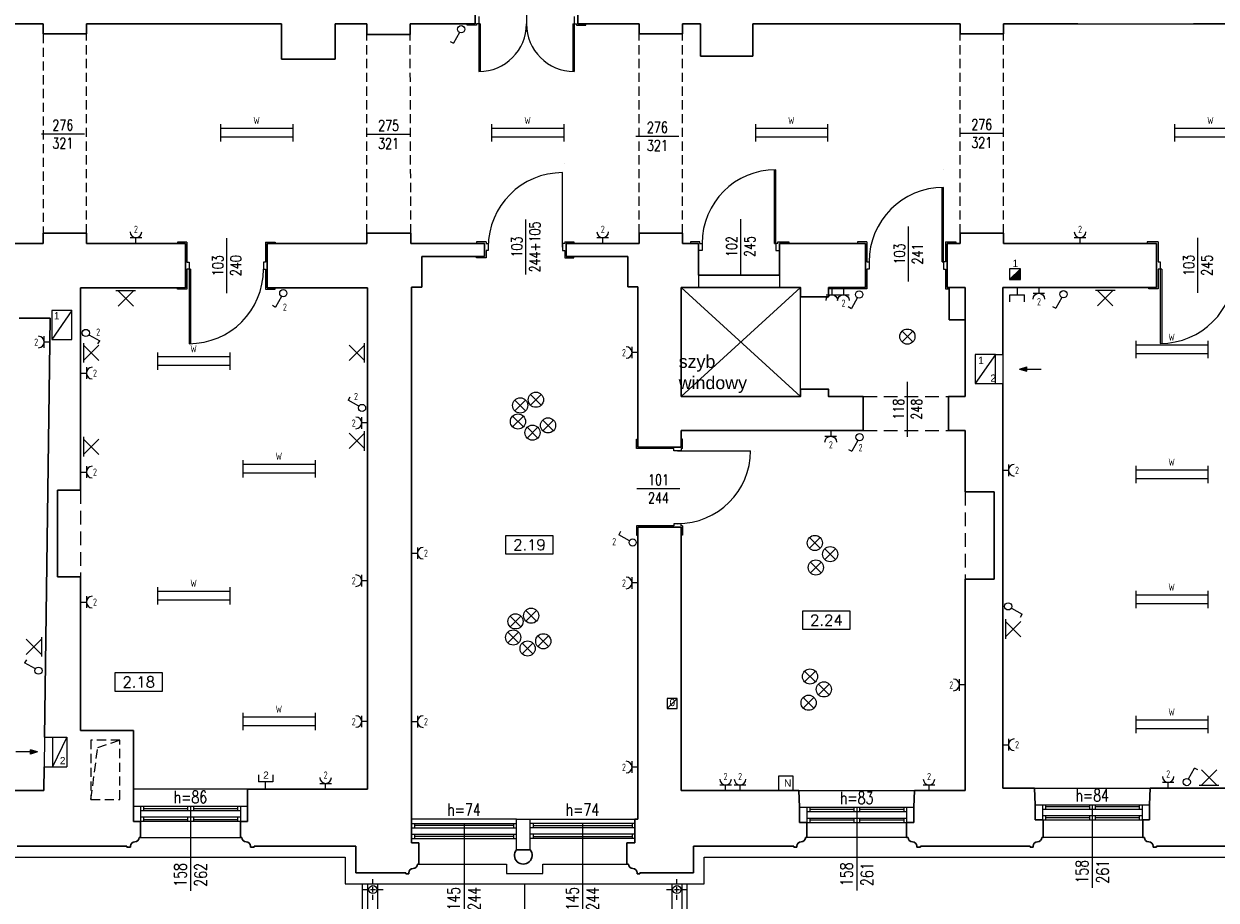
# Model space of a CAD drawing. Header units: millimetres. Extents: x 7052 to 69970, y -1719 to 15326.
# Tile 87 of 160: x 42378 to 44028, y 11369 to 12582. Entities that reach past the tile are written whole.
import ezdxf

# ---------------------------------------------------------------- set-up
doc = ezdxf.new("R2010")
doc.units = ezdxf.units.MM
doc.linetypes.add('ACAD_ISO10W100', pattern=[18, 12, -3, 0, -3])
doc.linetypes.add('HIDDEN', pattern=[9.525, 6.35, -3.175])
for name, color, linetype, lineweight in [('m_cienka', 7, 'Continuous', 5), ('m_elektryka', 10, 'Continuous', 5), ('m_stolarka', 7, 'Continuous', 9), ('m_tekst', 7, 'Continuous', 13), ('m_telekomunikacja', 1, 'Continuous', 5), ('m_wentylacja', 7, 'Continuous', 5), ('m_widok', 7, 'Continuous', 9), ('m_ściany', 7, 'Continuous', 30)]:
    doc.layers.add(name, color=color, linetype=linetype, lineweight=lineweight)
doc.styles.add('DIM', font='dim', dxfattribs={"width": 0.75})
doc.styles.add('ROMANS', font='Romans.shx', dxfattribs={"height": 0.2})
doc.styles.get("Standard").update_dxf_attribs({"font": 'arial.ttf'})
doc.styles.add('styl1', font='simplex.shx', dxfattribs={"width": 0.75})
doc.styles.add('XFINE', font='tahoma.ttf')

# ---------------------------------------------------------------- blocks, each defined once
blk = doc.blocks.new('strz')
at = {"layer": 'm_wentylacja', "ltscale": 2}
h = blk.add_hatch(color=0, dxfattribs=at)
h.paths.add_polyline_path([(0, 9.8), (-2.9, 9.8), (0, 0)])
h.paths.add_polyline_path([(2.9, 9.8), (0, 9.8), (0, 0)])
at = {"layer": 'm_wentylacja', "color": 0, "ltscale": 2}
for p, q in [((0, 0), (0, 29.8)), ((0, 0), (-2.9, 9.8)), ((-2.9, 9.8), (2.9, 9.8)), ((0, 0), (2.9, 9.8))]:
    blk.add_line(p, q, dxfattribs=at)
blk = doc.blocks.new('oprawa ścienna')
at = {"layer": 'm_elektryka', "color": 0}
for p, q in [((10.6, 10.6), (-10.6, -10.6)), ((-10.6, 10.6), (10.6, -10.6))]:
    blk.add_line(p, q, dxfattribs=at)
at = {"layer": 'm_elektryka', "color": 0, "ltscale": 0.4}
blk.add_line((10.6, 13.6), (10.6, -13.6), dxfattribs=at)
blk = doc.blocks.new('świetlówka 2')
at = {"layer": 'm_elektryka', "color": 0, "ltscale": 0.4}
for p, q in [((-100, -6), (-100, 0)), ((0, -6), (0, 0)), ((-100, -6), (0, -6)), ((-100, -12), (-100, -6)), ((-100, -18), (-100, -12)), ((0, -12), (0, -6)), ((0, -18), (0, -12)), ((-100, -18), (0, -18)), ((-100, -24), (-100, -18)), ((0, -24), (0, -18))]:
    blk.add_line(p, q, dxfattribs=at)
blk = doc.blocks.new('oświetlenie')
at = {"layer": 'm_elektryka', "color": 0}
for p, q in [((10.6, 10.6), (-10.6, -10.6)), ((-10.6, 10.6), (10.6, -10.6))]:
    blk.add_line(p, q, dxfattribs=at)
blk = doc.blocks.new('właczn ik pojedynczy')
at = {"layer": 'm_elektryka', "color": 0}
for p in [(-12.4, 12.7), (0, 0)]:
    blk.add_line(p, (-14.8, 8.3), dxfattribs=at)
blk.add_circle((4.4, -2.4), 5, dxfattribs=at)
blk = doc.blocks.new('gniazdo z u')
at = {"layer": 'm_elektryka', "color": 0}
for p, q in [((-20, -10), (0, -10)), ((-10, -20), (-10, -10))]:
    blk.add_line(p, q, dxfattribs=at)
blk.add_arc((-10, 0), 10, 180, 0, dxfattribs=at)
blk = doc.blocks.new('g telekomunikacyjne')
at = {"layer": 'm_elektryka', "color": 0, "ltscale": 0.4}
for p, q in [((-10, 10), (-10, 0)), ((10, 0), (-10, 0)), ((10, 10), (10, 0))]:
    blk.add_line(p, q, dxfattribs=at)
at = {"layer": 'm_elektryka', "color": 0}
blk.add_line((0, -10), (0, 0), dxfattribs=at)

msp = doc.modelspace()

# ---------------------------------------------------------------- hatches: boundary and pattern name
at = {"layer": 'm_wentylacja', "ltscale": 2}
msp.add_hatch(color=256, dxfattribs=at).paths.add_polyline_path([(43757.5, 12228.4), (43757.5, 12243.4), (43742.5, 12228.4)])

# ---------------------------------------------------------------- linework, layer by layer
at = {"layer": 'm_cienka', "ltscale": 2}
for p, q in [((43074.1, 12647.9), (43074.1, 12571.8)), ((43837.1, 12582.4), (43997.1, 12582.4)), ((42462.2, 12429.7), (42402.7, 12429.7)), ((42913, 12429.2), (42853.5, 12429.2)), ((43284.9, 12426.5), (43225.4, 12426.5)), ((43733.9, 12430.5), (43674.4, 12430.5)), ((43072.6, 12311.4), (43072.6, 12235.3)), ((43370.1, 12312.1), (43370.1, 12236)), ((43602.1, 12301.7), (43602.1, 12225.6)), ((42658.9, 12285.5), (42658.9, 12209.4)), ((44002.6, 12285.9), (44002.6, 12209.8)), ((43312.1, 12234.4), (43312.1, 12217.4)), ((43424.1, 12234.4), (43424.1, 12217.4)), ((43600.9, 12086.9), (43600.9, 12010.7)), ((43286.5, 11938.6), (43226.9, 11938.6)), ((42688.1, 11522.9), (42530.1, 11522.9)), ((43451.1, 11520.9), (43611.1, 11520.9)), ((43777.1, 11524.4), (43937.1, 11524.4)), ((42540.1, 11455.9), (42678.1, 11455.9)), ((43600.1, 11455.9), (43462.1, 11455.9)), ((43927.1, 11455.9), (43789.1, 11455.9)), ((42925.1, 11419), (43046.4, 11419)), ((43046.4, 11419), (43046.4, 11406)), ((43096.8, 11419), (43213.1, 11419)), ((43096.8, 11406), (43096.8, 11419)), ((43046.4, 11406), (43096.8, 11406)), ((43071.6, 11179), (43071.6, 11392))]:
    msp.add_line(p, q, dxfattribs=at)
at = {"layer": 'm_cienka', "linetype": 'HIDDEN', "ltscale": 2}
for p, q in [((42405.1, 12568.4), (42405.1, 12292.4)), ((42465.1, 12292.4), (42465.1, 12568.4)), ((42853.1, 12292.4), (42853.1, 12567.4)), ((42914.1, 12292.4), (42913.1, 12567.4)), ((43230.1, 12292.4), (43230.1, 12568.4)), ((43290.1, 12292.4), (43290.1, 12568.4)), ((43674.1, 12292.4), (43674.1, 12568.5)), ((43734.1, 12292.4), (43734.1, 12568.5)), ((42480.7, 11580.6), (42511.4, 11590.7)), ((42471.4, 11508.7), (42480.7, 11580.6))]:
    msp.add_line(p, q, dxfattribs=at)
at = {"layer": 'm_cienka', "ltscale": 3}
for p, q in [((43453.1, 12217.4), (43288.1, 12066.4)), ((43453.1, 12066.4), (43288.1, 12217.4)), ((43453.1, 12066.4), (43453.1, 12217.4)), ((43857.1, 11501.3), (43857.1, 11386.3)), ((42609.1, 11496.9), (42609.1, 11381.9)), ((43531.1, 11497.8), (43531.1, 11382.8)), ((42987.6, 11475.3), (42987.6, 11345.3)), ((43151.6, 11475.3), (43151.6, 11345.3))]:
    msp.add_line(p, q, dxfattribs=at)
at = {"layer": 'm_cienka', "linetype": 'HIDDEN', "ltscale": 3}
for p, q in [((43540.1, 12066.4), (43658.1, 12066.4)), ((43540.1, 12019.4), (43658.1, 12019.4)), ((42457.1, 11936.9), (42457.1, 11816.9)), ((43681.1, 11934.4), (43681.1, 11813.5))]:
    msp.add_line(p, q, dxfattribs=at)
at = {"layer": 'm_cienka'}
for p, q in [((43045.2, 11873.7), (43045.2, 11848.7)), ((43111.2, 11873.7), (43045.2, 11873.7)), ((43111.2, 11848.7), (43111.2, 11873.7)), ((43045.2, 11848.7), (43111.2, 11848.7)), ((43456.1, 11769.3), (43456.1, 11744.3)), ((43522.1, 11769.3), (43456.1, 11769.3)), ((43522.1, 11744.3), (43522.1, 11769.3)), ((43456.1, 11744.3), (43522.1, 11744.3)), ((42504.5, 11683.7), (42504.5, 11658.7)), ((42570.5, 11683.7), (42504.5, 11683.7)), ((42570.5, 11658.7), (42570.5, 11683.7)), ((42504.5, 11658.7), (42570.5, 11658.7)), ((42854.1, 11392), (42854.1, 11179)), ((42868.1, 11392), (42868.1, 11179)), ((43275.1, 11392), (43275.1, 11179)), ((43289.1, 11392), (43289.1, 11179))]:
    msp.add_line(p, q, dxfattribs=at)
at = {"layer": 'm_cienka', "color": 250, "linetype": 'ACAD_ISO10W100', "ltscale": 0.6}
for p, q in [((42861.5, 11369.5), (42861.5, 11398.3)), ((43282.2, 11369.5), (43282.2, 11398.3)), ((42847.1, 11383.9), (42875.9, 11383.9)), ((43267.8, 11383.9), (43296.6, 11383.9))]:
    msp.add_line(p, q, dxfattribs=at)
at = {"layer": 'm_cienka', "ltscale": 2}
for points in [[(41026, 13884.9), (40002.1, 13884.9), (40002.1, 12687.9), (39891.1, 12687.9), (39891.1, 12176.9), (40002.2, 12176.9), (40002.1, 10978), (40017.1, 10978), (41137.1, 10977.9), (41137.1, 11428.9), (42823.1, 11428.9), (42823.1, 11392), (43320.1, 11392), (43320.1, 11428.9), (45014.1, 11428.9)], [(43296.1, 11392), (43296.1, 11129), (42847.1, 11129), (42847.1, 11392)]]:
    msp.add_lwpolyline(points, dxfattribs=at)
at = {"layer": 'm_cienka'}
msp.add_lwpolyline([(43288.1, 12066.4), (43453.1, 12066.4), (43453.1, 12217.4), (43288.1, 12217.4)], close=True, dxfattribs=at)
at = {"layer": 'm_cienka', "linetype": 'HIDDEN', "ltscale": 2}
msp.add_lwpolyline([(42471.4, 11508.7), (42511.4, 11508.7), (42511.4, 11590.7), (42471.4, 11590.7)], close=True, dxfattribs=at)
at = {"layer": 'm_cienka', "ltscale": 2}
for centre in [(42861.5, 11383.9), (43282.2, 11383.9)]:
    msp.add_circle(centre, 5.5, dxfattribs=at)
at = {"layer": 'm_elektryka', "ltscale": 2}
for centre in [(43601.2, 12149.4), (43065.4, 12054.1), (43087.1, 12062), (43062.3, 12031.8), (43103.9, 12026.5), (43082.3, 12016.4), (43473.1, 11863.7), (43494.3, 11848.1), (43474.5, 11829.7), (43058.8, 11755.1), (43080.5, 11763), (43055.7, 11732.9), (43097.3, 11727.6), (43075.6, 11717.5), (43466.4, 11678.8), (43485.6, 11661), (43464.5, 11642.5)]:
    msp.add_circle(centre, 10.5, dxfattribs=at)
at = {"layer": 'm_stolarka', "ltscale": 2}
for p, q in [((43008.1, 12592.4), (43008.1, 12582.4)), ((43140.1, 12592.4), (43140.1, 12582.4)), ((42992.1, 12580.4), (42992.1, 12582.4)), ((43005.1, 12580.4), (42992.1, 12580.4)), ((43008.1, 12582.4), (43005.1, 12582.4)), ((43005.1, 12582.4), (43005.1, 12580.4)), ((43008.1, 12582.4), (43008.1, 12516.4)), ((43010.1, 12582.4), (43008.1, 12582.4)), ((43010.1, 12582.4), (43010.1, 12516.4)), ((43074.1, 12582.4), (43074.1, 12582.4)), ((43138.1, 12582.4), (43138.1, 12516.4)), ((43138.1, 12582.4), (43140.1, 12582.4)), ((43140.1, 12582.4), (43143.1, 12582.4)), ((43140.1, 12582.4), (43140.1, 12516.4)), ((43143.1, 12582.4), (43143.1, 12580.4)), ((43143.1, 12580.4), (43156.1, 12580.4)), ((43156.1, 12580.4), (43156.1, 12582.4)), ((43008.1, 12516.4), (43008.1, 12516.4)), ((43140.1, 12516.4), (43140.1, 12516.4)), ((43126.6, 12388.4), (43126.6, 12388.4)), ((43417.1, 12278.4), (43417.1, 12380.4)), ((43419.1, 12278.4), (43419.1, 12380.4)), ((43419.1, 12380.4), (43419.1, 12380.4)), ((43651.1, 12381.4), (43651.1, 12381.4)), ((43649.1, 12252.9), (43649.1, 12355.9)), ((43651.1, 12252.9), (43651.1, 12355.9)), ((42604.1, 12279.9), (42591.1, 12279.9)), ((42591.1, 12279.9), (42591.1, 12278.4)), ((42604.1, 12279.9), (42604.1, 12277.9)), ((42604.1, 12279.9), (42604.1, 12252.6)), ((42713.1, 12279.9), (42726.1, 12279.9)), ((42713.1, 12279.9), (42713.1, 12277.9)), ((42713.1, 12279.9), (42713.1, 12252.6)), ((42726.1, 12279.9), (42726.1, 12278.4)), ((43018.1, 12280.4), (43005.1, 12280.4)), ((43005.1, 12280.4), (43005.1, 12278.4)), ((43018.1, 12280.4), (43018.1, 12278.4)), ((43018.1, 12278.4), (43021.1, 12278.4)), ((43021.1, 12278.4), (43021.1, 12268.4)), ((43021.1, 12278.4), (43021.1, 12278.4)), ((43127.1, 12278.4), (43124.1, 12278.4)), ((43124.1, 12278.4), (43124.1, 12268.4)), ((43127.1, 12280.4), (43139.6, 12280.4)), ((43127.1, 12280.4), (43127.1, 12278.4)), ((43139.6, 12280.4), (43139.6, 12278.4)), ((43314.1, 12280.4), (43301.1, 12280.4)), ((43301.1, 12280.4), (43301.1, 12278.4)), ((43314.1, 12278.4), (43314.1, 12280.4)), ((43314.1, 12278.4), (43317.1, 12278.4)), ((43317.1, 12278.4), (43317.1, 12268.4)), ((43317.1, 12278.4), (43317.1, 12278.4)), ((43417.1, 12278.4), (43419.1, 12278.4)), ((43422.1, 12278.4), (43419.1, 12278.4)), ((43419.1, 12278.4), (43419.1, 12268.4)), ((43422.1, 12278.4), (43422.1, 12280.4)), ((43422.1, 12280.4), (43437.1, 12280.4)), ((43437.1, 12280.4), (43437.1, 12278.4)), ((43545.1, 12280.4), (43532.1, 12280.4)), ((43532.1, 12280.4), (43532.1, 12278.4)), ((43545.1, 12280.4), (43545.1, 12278.4)), ((43545.1, 12280.4), (43545.1, 12252.9)), ((43654.1, 12280.4), (43668.1, 12280.4)), ((43654.1, 12280.4), (43654.1, 12278.4)), ((43654.1, 12280.4), (43654.1, 12252.9)), ((43668.1, 12280.4), (43668.1, 12278.4)), ((43948.1, 12280.4), (43933.1, 12280.4)), ((43933.1, 12280.4), (43933.1, 12278.4)), ((43948.1, 12280.4), (43948.1, 12278.4)), ((43948.1, 12280.4), (43948.1, 12252.9)), ((43005.1, 12258.4), (43005.1, 12260.4)), ((43021.1, 12268.4), (43018.1, 12268.4)), ((43018.1, 12268.4), (43018.1, 12260.4)), ((43018.1, 12260.4), (43018.1, 12258.4)), ((43124.1, 12268.4), (43127.1, 12268.4)), ((43127.1, 12268.4), (43127.1, 12260.4)), ((43127.1, 12260.4), (43127.1, 12258.4)), ((43139.6, 12258.4), (43139.6, 12260.4)), ((43317.1, 12268.4), (43312.1, 12268.4)), ((43419.1, 12268.4), (43424.1, 12268.4)), ((42604.1, 12252.6), (42607.1, 12252.6)), ((42607.1, 12252.6), (42607.1, 12242.6)), ((42713.1, 12252.6), (42710.1, 12252.6)), ((42710.1, 12252.6), (42710.1, 12242.6)), ((43018.1, 12258.4), (43005.1, 12258.4)), ((43127.1, 12258.4), (43139.6, 12258.4)), ((43545.1, 12252.9), (43548.1, 12252.9)), ((43548.1, 12252.9), (43548.1, 12242.9)), ((43548.1, 12252.9), (43548.1, 12252.9)), ((43649.1, 12252.9), (43651.1, 12252.9)), ((43654.1, 12252.9), (43651.1, 12252.9)), ((43651.1, 12252.9), (43651.1, 12242.9)), ((43948.1, 12252.9), (43951.1, 12252.9)), ((43951.1, 12252.9), (43951.1, 12242.9)), ((42607.1, 12242.6), (42604.1, 12242.6)), ((42604.1, 12242.6), (42604.1, 12214.9)), ((42607.1, 12242.6), (42607.1, 12139.6)), ((42609.1, 12242.6), (42607.1, 12242.6)), ((42609.1, 12242.6), (42609.1, 12139.6)), ((42710.1, 12242.6), (42713.1, 12242.6)), ((42710.1, 12242.6), (42710.1, 12242.6)), ((42713.1, 12242.6), (42713.1, 12214.9)), ((43548.1, 12242.9), (43545.1, 12242.9)), ((43545.1, 12242.9), (43545.1, 12215.4)), ((43651.1, 12242.9), (43654.1, 12242.9)), ((43651.1, 12242.9), (43651.1, 12242.9)), ((43654.1, 12242.9), (43654.1, 12215.4)), ((43951.1, 12242.9), (43948.1, 12242.9)), ((43948.1, 12242.9), (43948.1, 12215.4)), ((43951.1, 12242.9), (43951.1, 12139.9)), ((43953.1, 12242.9), (43951.1, 12242.9)), ((43953.1, 12242.9), (43953.1, 12139.9)), ((42591.1, 12214.9), (42591.1, 12216.9)), ((42604.1, 12214.9), (42591.1, 12214.9)), ((42713.1, 12214.9), (42726.1, 12214.9)), ((42726.1, 12214.9), (42726.1, 12216.9)), ((43545.1, 12215.4), (43492.1, 12215.4)), ((43654.1, 12215.4), (43659.1, 12215.4)), ((43935.1, 12215.4), (43935.1, 12217.4)), ((43948.1, 12215.4), (43935.1, 12215.4)), ((42607.1, 12164.9), (42607.1, 12164.9)), ((43951.1, 12165.4), (43951.1, 12165.4)), ((43226.1, 11994.4), (43226.1, 12007.4)), ((43226.1, 12007.4), (43228.1, 12007.4)), ((43290.1, 12007.4), (43288.1, 12007.4)), ((43290.1, 11994.4), (43290.1, 12007.4)), ((43278.1, 11994.4), (43226.1, 11994.4)), ((43278.1, 11991.4), (43278.1, 11994.4)), ((43288.1, 11991.4), (43278.1, 11991.4)), ((43290.1, 11994.4), (43288.1, 11994.4)), ((43288.1, 11994.4), (43288.1, 11991.4)), ((43390.1, 11990.4), (43390.1, 11990.4)), ((43278.1, 11887.4), (43226.1, 11887.4)), ((43226.1, 11887.4), (43226.1, 11874.4)), ((43288.1, 11890.4), (43278.1, 11890.4)), ((43278.1, 11890.4), (43278.1, 11887.4)), ((43288.1, 11887.4), (43288.1, 11890.4)), ((43288.1, 11890.4), (43288.1, 11890.4)), ((43290.1, 11887.4), (43288.1, 11887.4)), ((43290.1, 11887.4), (43290.1, 11874.4)), ((43226.1, 11874.4), (43228.1, 11874.4)), ((43290.1, 11874.4), (43288.1, 11874.4)), ((43778.1, 11501.3), (43936.1, 11501.3)), ((43788.1, 11501.2), (43788.1, 11480.3)), ((43792.1, 11501.2), (43792.1, 11495.2)), ((43853.1, 11501.3), (43853.1, 11495.3)), ((43857.1, 11501.3), (43857.1, 11495.3)), ((43861.1, 11501.3), (43861.1, 11495.3)), ((43922.1, 11501.3), (43922.1, 11495.3)), ((43926.1, 11501.3), (43926.1, 11480.4)), ((42688.1, 11498.9), (42530.1, 11498.9)), ((42540.1, 11498.9), (42540.1, 11478)), ((42678.1, 11492.9), (42540.1, 11492.9)), ((42544.1, 11498.9), (42544.1, 11492.9)), ((42544.1, 11495.9), (42605.1, 11495.9)), ((42605.1, 11498.9), (42605.1, 11492.9)), ((42609.1, 11498.9), (42609.1, 11492.9)), ((42613.1, 11498.9), (42613.1, 11492.9)), ((42613.1, 11495.9), (42674.1, 11495.9)), ((42674.1, 11498.8), (42674.1, 11492.8)), ((42678.1, 11498.8), (42678.1, 11477.9)), ((43452.1, 11497.8), (43610.1, 11497.8)), ((43462.1, 11497.7), (43462.1, 11476.8)), ((43462.1, 11491.8), (43600.1, 11491.8)), ((43466.1, 11497.7), (43466.1, 11491.7)), ((43527.1, 11494.8), (43466.1, 11494.8)), ((43527.1, 11497.8), (43527.1, 11491.8)), ((43531.1, 11497.8), (43531.1, 11491.8)), ((43535.1, 11497.8), (43535.1, 11491.8)), ((43596.1, 11494.8), (43535.1, 11494.8)), ((43596.1, 11497.8), (43596.1, 11491.8)), ((43600.1, 11497.8), (43600.1, 11476.9)), ((43788.1, 11495.3), (43926.1, 11495.3)), ((43788.1, 11486.3), (43926.1, 11486.3)), ((43853.1, 11498.3), (43792.1, 11498.3)), ((43792.1, 11486.2), (43792.1, 11480.3)), ((43853.1, 11486.3), (43853.1, 11480.4)), ((43857.1, 11486.3), (43857.1, 11480.4)), ((43922.1, 11498.3), (43861.1, 11498.3)), ((43861.1, 11486.3), (43861.1, 11480.4)), ((43922.1, 11486.3), (43922.1, 11480.4)), ((42688.1, 11478), (42530.1, 11478)), ((42678.1, 11483.9), (42540.1, 11483.9)), ((42544.1, 11483.9), (42544.1, 11478)), ((42544.1, 11480.9), (42605.1, 11480.9)), ((42605.1, 11483.9), (42605.1, 11478)), ((42609.1, 11483.9), (42609.1, 11478)), ((42613.1, 11483.9), (42613.1, 11478)), ((42613.1, 11480.9), (42674.1, 11480.9)), ((42674.1, 11483.8), (42674.1, 11477.9)), ((42915.1, 11469.4), (43060.1, 11469.4)), ((42919.1, 11475.3), (42919.1, 11469.3)), ((43056.1, 11472.4), (42919.1, 11472.4)), ((43056.1, 11475.4), (43056.1, 11469.4)), ((43224.1, 11469.4), (43079.1, 11469.4)), ((43083.1, 11475.4), (43083.1, 11469.4)), ((43083.1, 11472.4), (43220.1, 11472.4)), ((43220.1, 11475.3), (43220.1, 11469.3)), ((43452.1, 11476.9), (43610.1, 11476.9)), ((43462.1, 11482.8), (43600.1, 11482.8)), ((43466.1, 11482.7), (43466.1, 11476.8)), ((43527.1, 11479.8), (43466.1, 11479.8)), ((43527.1, 11482.8), (43527.1, 11476.9)), ((43531.1, 11482.8), (43531.1, 11476.9)), ((43535.1, 11482.8), (43535.1, 11476.9)), ((43596.1, 11479.8), (43535.1, 11479.8)), ((43596.1, 11482.8), (43596.1, 11476.9)), ((43778.1, 11480.4), (43936.1, 11480.4)), ((43853.1, 11483.3), (43792.1, 11483.3)), ((43922.1, 11483.3), (43861.1, 11483.3)), ((42915.1, 11460.7), (43060.1, 11460.7)), ((42919.1, 11460.3), (42919.1, 11454.4)), ((43056.1, 11457.4), (42919.1, 11457.4)), ((43056.1, 11460.7), (43056.1, 11454.5)), ((43224.1, 11460.7), (43079.1, 11460.7)), ((43083.1, 11460.7), (43083.1, 11454.5)), ((43083.1, 11457.4), (43220.1, 11457.4)), ((43220.1, 11460.3), (43220.1, 11454.4))]:
    msp.add_line(p, q, dxfattribs=at)
at = {"layer": 'm_stolarka', "ltscale": 3}
for p, q in [((43124.1, 12273.4), (43124.1, 12376.4)), ((43283.1, 11991.4), (43384.1, 11991.4)), ((42915.1, 11475.3), (43060.1, 11475.3)), ((43060.1, 11439), (43060.1, 11481.4)), ((43060.1, 11481.4), (43079.1, 11481.4)), ((43079.1, 11439), (43079.1, 11481.4)), ((43224.1, 11475.3), (43079.1, 11475.3)), ((42915.1, 11454.5), (43060.1, 11454.5)), ((43224.1, 11454.5), (43079.1, 11454.5))]:
    msp.add_line(p, q, dxfattribs=at)
at = {"layer": 'm_stolarka', "ltscale": 2}
for centre, radius, start, end in [((43008.1, 12582.4), 66, 270, 0), ((43140.1, 12582.4), 66, 180, 270), ((43419.1, 12278.4), 102, 90, 180), ((43651.1, 12252.9), 103, 90, 180), ((42607.1, 12242.6), 103, 270, 0), ((43951.1, 12242.9), 103, 270, 0)]:
    msp.add_arc(centre, radius, start, end, dxfattribs=at)
at = {"layer": 'm_stolarka', "ltscale": 3}
for centre, radius, start, end in [((43124.1, 12273.4), 103, 90, 180), ((43283.1, 11991.4), 101, 270, 0)]:
    msp.add_arc(centre, radius, start, end, dxfattribs=at)
at = {"layer": 'm_telekomunikacja'}
for p, q in [((43443, 11540.9), (43423, 11540.9)), ((43423, 11540.9), (43423, 11520.9)), ((43443, 11520.9), (43443, 11540.9)), ((43423, 11520.9), (43443, 11520.9))]:
    msp.add_line(p, q, dxfattribs=at)
at = {"layer": 'm_wentylacja', "ltscale": 2}
for p, q in [((43757.5, 12243.4), (43742.5, 12228.4)), ((42445.1, 12185.4), (42417.1, 12145.4)), ((43723.1, 12124.4), (43695.1, 12084.4)), ((43723.1, 12124.4), (43733.1, 12124.4)), ((43733.1, 12124.4), (43733.1, 12084.4)), ((43723.1, 12084.4), (43733.1, 12084.4)), ((43268.6, 11634.5), (43282.6, 11648.5)), ((42407.1, 11594.9), (42438.1, 11594.9)), ((42418.1, 11594.9), (42418.1, 11553.9)), ((42438.1, 11594.9), (42418.1, 11553.9)), ((42438.1, 11594.9), (42438.1, 11553.9)), ((42406.6, 11553.9), (42438.1, 11553.9))]:
    msp.add_line(p, q, dxfattribs=at)
at = {"layer": 'm_wentylacja', "ltscale": 3}
msp.add_line((42407.1, 11594.9), (42406.6, 11553.9), dxfattribs=at)
at = {"layer": 'm_wentylacja', "ltscale": 2}
for points in [[(43742.5, 12243.4), (43742.5, 12228.4), (43757.5, 12228.4), (43757.5, 12243.4)], [(42417.1, 12145.4), (42445.1, 12145.4), (42445.1, 12185.4), (42417.1, 12185.4)], [(43695.1, 12084.4), (43723.1, 12084.4), (43723.1, 12124.4), (43695.1, 12124.4)], [(43268.6, 11634.5), (43282.6, 11634.5), (43282.6, 11648.5), (43268.6, 11648.5)]]:
    msp.add_lwpolyline(points, close=True, dxfattribs=at)
at = {"layer": 'm_widok', "ltscale": 3}
for p, q in [((43060.1, 11481.4), (42915.1, 11481.4)), ((43079.1, 11481.4), (43224.1, 11481.4))]:
    msp.add_line(p, q, dxfattribs=at)
at = {"layer": 'm_ściany', "ltscale": 2}
for p, q in [((43003.1, 12582.4), (43003.1, 12659.8)), ((43145.1, 12582.4), (43145.1, 12659.8)), ((42307.1, 12582.4), (42405.1, 12582.4)), ((42405.1, 12582.4), (42405.1, 12568.4)), ((42465.1, 12582.4), (42465.1, 12568.4)), ((42465.1, 12582.4), (42735.1, 12582.4)), ((42735.1, 12582.4), (42735.1, 12533.4)), ((42809.1, 12533.4), (42809.1, 12582.4)), ((42809.1, 12582.4), (42853.1, 12582.4)), ((42853.1, 12582.4), (42853.1, 12567.4)), ((42913.1, 12567.4), (42913.1, 12582.4)), ((42913.1, 12582.4), (43003.1, 12582.4)), ((43145.1, 12582.4), (43230.1, 12582.4)), ((43230.1, 12582.4), (43230.1, 12568.4)), ((43290.1, 12568.4), (43290.1, 12582.4)), ((43290.1, 12582.4), (43315.1, 12582.4)), ((43387.1, 12582.4), (43674.1, 12582.4)), ((43674.1, 12582.4), (43674.1, 12568.5)), ((43734.1, 12568.5), (43734.1, 12582.4)), ((43734.1, 12582.4), (43837.1, 12582.4)), ((43997.1, 12582.3), (44149.1, 12582.4)), ((42405.1, 12568.4), (42465.1, 12568.4)), ((42853.1, 12567.4), (42913.1, 12567.4)), ((43230.1, 12568.4), (43290.1, 12568.4)), ((43674.1, 12568.5), (43734.1, 12568.5)), ((42735.1, 12533.4), (42809.1, 12533.4)), ((42191.1, 12278.4), (42405.1, 12278.4)), ((42405.1, 12292.4), (42405.1, 12278.4)), ((42405.1, 12292.4), (42465.1, 12292.4)), ((42465.1, 12292.4), (42465.1, 12278.4)), ((42465.1, 12278.4), (42602.1, 12278.4)), ((42602.1, 12278.4), (42602.1, 12216.9)), ((42715.1, 12278.4), (42715.1, 12216.9)), ((42715.1, 12278.4), (42853.1, 12278.4)), ((42853.1, 12278.4), (42853.1, 12292.4)), ((42853.1, 12292.4), (42914.1, 12292.4)), ((42914.1, 12292.4), (42914.1, 12278.4)), ((42914.1, 12278.4), (43016.1, 12278.4)), ((43016.1, 12278.4), (43016.1, 12260.4)), ((43129.1, 12278.4), (43129.1, 12260.4)), ((43129.1, 12278.4), (43230.1, 12278.4)), ((43230.1, 12278.4), (43230.1, 12292.4)), ((43230.1, 12292.4), (43290.1, 12292.4)), ((43290.1, 12292.4), (43290.1, 12278.4)), ((43290.1, 12278.4), (43312.1, 12278.4)), ((43312.1, 12278.4), (43312.1, 12234.4)), ((43424.1, 12278.4), (43424.1, 12234.4)), ((43424.1, 12278.4), (43543.1, 12278.4)), ((43543.1, 12278.4), (43543.1, 12217.4)), ((43656.1, 12278.4), (43656.1, 12217.4)), ((43656.1, 12278.4), (43674.1, 12278.4)), ((43674.1, 12278.4), (43674.1, 12292.4)), ((43674.1, 12292.4), (43734.1, 12292.4)), ((43734.1, 12292.4), (43734.1, 12278.4)), ((43734.1, 12278.4), (43946.1, 12278.4)), ((43946.1, 12278.4), (43946.1, 12217.4)), ((43016.1, 12260.4), (42929.1, 12260.4)), ((42929.1, 12260.4), (42929.1, 12217.9)), ((43129.1, 12260.4), (43214.1, 12260.4)), ((43214.1, 12260.4), (43214.1, 12218.4)), ((43424.1, 12234.4), (43312.1, 12234.4)), ((42602.1, 12216.9), (42457.1, 12216.9)), ((42457.1, 12216.9), (42457.1, 11936.9)), ((42715.1, 12216.9), (42854.1, 12216.9)), ((42854.1, 12216.9), (42854.1, 11522.9)), ((42929.1, 12217.9), (42915.1, 12217.9)), ((42915.1, 12217.9), (42915.1, 11481.4)), ((43214.1, 12218.4), (43228.1, 12218.4)), ((43228.1, 12218.4), (43228.1, 11996.4)), ((43288.1, 12217.4), (43288.1, 12066.4)), ((43543.1, 12217.4), (43492.1, 12217.4)), ((43656.1, 12217.4), (43681.1, 12217.4)), ((43681.1, 12217.4), (43681.1, 12066.4)), ((43946.1, 12217.4), (43733.1, 12217.4)), ((43733.1, 12217.4), (43733.1, 12124.4)), ((43733.1, 12084.4), (43733.1, 11524.4)), ((43540.1, 12066.4), (43492.1, 12066.4)), ((43540.1, 12019.4), (43540.1, 12066.4)), ((43658.1, 12019.4), (43658.1, 12066.4)), ((43658.1, 12066.4), (43681.1, 12066.4)), ((43288.1, 11996.4), (43288.1, 12019.4)), ((43288.1, 12019.4), (43540.1, 12019.4)), ((43658.1, 12019.4), (43681.1, 12019.4)), ((43681.1, 12019.4), (43681.1, 11934.4)), ((42457.1, 11936.9), (42425.1, 11936.9)), ((42425.1, 11936.9), (42425.1, 11816.9)), ((43681.1, 11934.4), (43721.1, 11934.4)), ((43721.1, 11934.4), (43721.1, 11813.5)), ((43228.1, 11885.4), (43288.1, 11885.4)), ((43228.1, 11885.4), (43228.1, 11481.4)), ((43288.1, 11885.4), (43288.1, 11520.9)), ((42425.1, 11816.9), (42457.1, 11816.9)), ((42457.1, 11816.9), (42457.1, 11603.9)), ((43681.1, 11813.5), (43681.1, 11520.9)), ((43721.1, 11813.5), (43681.1, 11813.5)), ((42457.1, 11603.9), (42530.1, 11603.9)), ((42854.1, 11522.9), (42688.1, 11522.9)), ((43451.1, 11520.9), (43288.1, 11520.9)), ((43451.1, 11520.9), (43452.1, 11497.8)), ((43611.1, 11520.9), (43610.1, 11497.8)), ((43681.1, 11520.9), (43611.1, 11520.9)), ((43777.1, 11524.4), (43778.1, 11501.3)), ((43937.1, 11524.4), (43936.1, 11501.3)), ((43778.1, 11501.3), (43778.1, 11480.4)), ((43936.1, 11501.3), (43936.1, 11480.4)), ((42530.1, 11478), (42530.1, 11498.9)), ((42688.1, 11478), (42688.1, 11498.9)), ((43452.1, 11497.8), (43452.1, 11476.9)), ((43610.1, 11497.8), (43610.1, 11476.9)), ((42540.1, 11478), (42530.1, 11478)), ((42540.1, 11455.9), (42540.1, 11478)), ((42678.1, 11478), (42688.1, 11478)), ((42678.1, 11455.9), (42678.1, 11477.9)), ((42915.1, 11481.4), (42915.1, 11448.4)), ((43224.1, 11481.4), (43224.1, 11448.4)), ((43462.1, 11476.9), (43452.1, 11476.9)), ((43462.1, 11455.9), (43462.1, 11476.9)), ((43600.1, 11455.9), (43600.1, 11476.9)), ((43600.1, 11476.9), (43610.1, 11476.9)), ((43788.1, 11480.4), (43778.1, 11480.4)), ((43789.1, 11455.9), (43789.1, 11480.4)), ((43926.1, 11480.4), (43936.1, 11480.4)), ((43927.1, 11455.9), (43927.1, 11480.4)), ((42540.1, 11455.9), (42538.1, 11455.9)), ((42538.1, 11455.9), (42538.1, 11455.9)), ((42678.1, 11455.9), (42680.1, 11455.9)), ((42680.1, 11455.9), (42680.1, 11455.9)), ((43462.1, 11455.9), (43460.1, 11455.9)), ((43460.1, 11455.9), (43460.1, 11455.9)), ((43600.1, 11455.9), (43602.1, 11455.9)), ((43602.1, 11455.9), (43602.1, 11455.9)), ((43789.1, 11455.9), (43787.1, 11455.9)), ((43787.1, 11455.9), (43787.1, 11455.9)), ((43927.1, 11455.9), (43929.1, 11455.9)), ((43929.1, 11455.9), (43929.1, 11455.9)), ((42521.1, 11443.9), (42369.1, 11443.9)), ((42521.1, 11442.4), (42521.1, 11443.9)), ((42526.1, 11442.4), (42521.1, 11442.4)), ((42526.1, 11443.9), (42526.1, 11442.4)), ((42532.1, 11449.9), (42532.1, 11449.9)), ((42686.1, 11449.9), (42686.1, 11449.9)), ((42692.1, 11443.9), (42692.1, 11442.4)), ((42692.1, 11442.4), (42697.1, 11442.4)), ((42697.1, 11443.9), (42838.1, 11443.9)), ((42697.1, 11442.4), (42697.1, 11443.9)), ((42838.1, 11443.9), (42838.1, 11407)), ((42925.1, 11448.4), (42915.1, 11448.4)), ((42925.1, 11419), (42925.1, 11448.4)), ((43060.1, 11439), (43079.1, 11439)), ((43213.1, 11419), (43213.1, 11448.4)), ((43213.1, 11448.4), (43224.1, 11448.4)), ((43305.1, 11407), (43305.1, 11443.9)), ((43305.1, 11443.9), (43444.1, 11443.9)), ((43444.1, 11442.4), (43444.1, 11443.9)), ((43448.1, 11442.4), (43444.1, 11442.4)), ((43448.1, 11443.9), (43448.1, 11442.4)), ((43455.1, 11449.9), (43455.1, 11449.9)), ((43608.1, 11449.9), (43608.1, 11449.9)), ((43614.1, 11443.9), (43614.1, 11442.4)), ((43614.1, 11442.4), (43619.1, 11442.4)), ((43619.1, 11442.4), (43619.1, 11443.9)), ((43619.1, 11443.9), (43771.1, 11443.9)), ((43771.1, 11442.4), (43771.1, 11443.9)), ((43775.1, 11442.4), (43771.1, 11442.4)), ((43775.1, 11443.9), (43775.1, 11442.4)), ((43782.1, 11449.9), (43782.1, 11449.9)), ((43935.1, 11449.9), (43935.1, 11449.9)), ((43941.1, 11443.9), (43941.1, 11442.4)), ((43941.1, 11442.4), (43946.1, 11442.4)), ((43946.1, 11442.4), (43946.1, 11443.9)), ((44094.1, 11443.9), (43946.1, 11443.9)), ((42925.1, 11419), (42923.1, 11419)), ((42923.1, 11419), (42923.1, 11419)), ((43213.1, 11419), (43215.1, 11419)), ((43215.1, 11419), (43215.1, 11419)), ((42838.1, 11407), (42907.1, 11407)), ((42907.1, 11405.5), (42907.1, 11407)), ((42911.1, 11405.5), (42907.1, 11405.5)), ((42911.1, 11407), (42911.1, 11405.5)), ((42918.1, 11413), (42918.1, 11413)), ((43220.1, 11413), (43220.1, 11413)), ((43227.1, 11407), (43227.1, 11405.5)), ((43227.1, 11405.5), (43231.1, 11405.5)), ((43231.1, 11405.5), (43231.1, 11407)), ((43231.1, 11407), (43305.1, 11407))]:
    msp.add_line(p, q, dxfattribs=at)
at = {"layer": 'm_ściany', "ltscale": 3}
for p, q in [((43315.1, 12582.4), (43315.1, 12537.4)), ((43387.1, 12537.4), (43387.1, 12582.4)), ((43315.1, 12537.4), (43387.1, 12537.4)), ((43659.1, 12217.4), (43659.1, 12172.4)), ((42372.1, 12174.9), (42415.1, 12174.9)), ((42407.1, 11594.9), (42415.1, 12174.9)), ((43659.1, 12172.4), (43681.1, 12172.4)), ((43228.1, 11996.4), (43288.1, 11996.4)), ((42530.1, 11603.9), (42530.1, 11498.9)), ((42406.1, 11520.9), (42406.6, 11553.9)), ((42406.1, 11520.9), (42362.1, 11520.9)), ((42688.1, 11498.9), (42688.1, 11522.9)), ((43733.1, 11524.4), (43777.1, 11524.4)), ((43937.1, 11524.4), (44100.1, 11524.4)), ((43224.1, 11481.4), (43228.1, 11481.4))]:
    msp.add_line(p, q, dxfattribs=at)
at = {"layer": 'm_ściany', "ltscale": 2}
for points in [[(43288.1, 12217.4), (43453.1, 12217.4), (43453.1, 12204.5), (43492.1, 12204.5), (43492.1, 12217.4)], [(43288.1, 12066.4), (43453.1, 12066.4), (43453.1, 12076.5), (43492.1, 12076.5), (43492.1, 12066.4), (43492.1, 12066.4)]]:
    msp.add_lwpolyline(points, dxfattribs=at)
for centre, radius, start, end in [((42532.1, 11455.9), 6, 270, 0), ((42686.1, 11455.9), 6, 180, 270), ((43454.1, 11455.9), 6, 270, 0), ((43608.1, 11455.9), 6, 180, 270), ((43781.1, 11455.9), 6, 270, 0), ((43935.1, 11455.9), 6, 180, 270), ((42532.1, 11443.9), 6, 90, 180), ((42686.1, 11443.9), 6, 0, 90), ((43069.6, 11431.3), 12.2, 141.0258, 38.9742), ((43454.1, 11443.9), 6, 90, 180), ((43608.1, 11443.9), 6, 0, 90), ((43781.1, 11443.9), 6, 90, 180), ((43935.1, 11443.9), 6, 0, 90), ((42917.1, 11419), 6, 270, 0), ((43221.1, 11419), 6, 180, 270), ((42917.1, 11407), 6, 90, 180), ((43221.1, 11407), 6, 0, 90)]:
    msp.add_arc(centre, radius, start, end, dxfattribs=at)

# ---------------------------------------------------------------- block references
at = {"layer": 'm_elektryka'}
for name, p, rotation in [('właczn ik pojedynczy', (42981.3, 12570.5), 90), ('świetlówka 2', (42650.8, 12419.4), 180), ('świetlówka 2', (43025.8, 12419.4), 180), ('świetlówka 2', (43390.8, 12419.4), 180), ('świetlówka 2', (43970.8, 12419.4), 180), ('właczn ik pojedynczy', (42735.1, 12205.1), 90), ('właczn ik pojedynczy', (43532.1, 12203.3), 90), ('g telekomunikacyjne', (43753.1, 12207.4), 180), ('właczn ik pojedynczy', (43814.8, 12203.6), 90), ('właczn ik pojedynczy', (42468.6, 12152), 180), ('świetlówka 2', (43917.1, 12119.4), 180), ('świetlówka 2', (42563.6, 12103.2), 180), ('właczn ik pojedynczy', (43532.6, 12005.7), 90), ('świetlówka 2', (42681.7, 11954.5), 180), ('świetlówka 2', (43917.1, 11946.4), 180), ('świetlówka 2', (42563.6, 11778.7), 180), ('świetlówka 2', (43917.1, 11773.4), 180), ('właczn ik pojedynczy', (43745.1, 11773.5), 180), ('świetlówka 2', (42681.7, 11604.5), 180), ('świetlówka 2', (43917.1, 11600.4), 180), ('właczn ik pojedynczy', (43990.2, 11537.1), 270)]:
    msp.add_blockref(name, p, dxfattribs=dict(at, rotation=rotation))
for name, p, xscale, yscale, zscale in [('gniazdo z u', (42541.6, 12294.4), 0.8, 0.8, 0.8), ('gniazdo z u', (43187.6, 12294.4), 0.8, 0.8, 0.8), ('gniazdo z u', (43848.1, 12294.4), 0.8, 0.8, 0.8), ('oświetlenie', (43601.2, 12149.4), 0.7, 0.7, 0.7), ('oświetlenie', (43087.1, 12062), 0.7, 0.7, 0.7), ('oświetlenie', (43065.4, 12054.1), 0.7, 0.7, 0.7), ('oświetlenie', (43062.3, 12031.8), 0.7, 0.7, 0.7), ('oświetlenie', (43103.9, 12026.5), 0.7, 0.7, 0.7), ('oświetlenie', (43082.3, 12016.4), 0.7, 0.7, 0.7), ('oświetlenie', (43473.1, 11863.7), 0.7, 0.7, 0.7), ('oświetlenie', (43494.3, 11848.1), 0.7, 0.7, 0.7), ('oświetlenie', (43474.5, 11829.7), 0.7, 0.7, 0.7), ('oświetlenie', (43080.5, 11763), 0.7, 0.7, 0.7), ('oświetlenie', (43058.8, 11755.1), 0.7, 0.7, 0.7), ('oświetlenie', (43055.7, 11732.9), 0.7, 0.7, 0.7), ('oświetlenie', (43097.3, 11727.6), 0.7, 0.7, 0.7), ('oświetlenie', (43075.6, 11717.5), 0.7, 0.7, 0.7), ('oświetlenie', (43466.4, 11678.8), 0.7, 0.7, 0.7), ('oświetlenie', (43485.6, 11661), 0.7, 0.7, 0.7), ('oświetlenie', (43464.5, 11642.5), 0.7, 0.7, 0.7), ('gniazdo z u', (42804.1, 11538.9), 0.8, 0.8, 0.8), ('gniazdo z u', (43357.6, 11536.9), 0.8, 0.8, 0.8), ('gniazdo z u', (43377.6, 11536.9), 0.8, 0.8, 0.8), ('gniazdo z u', (43639.1, 11536.9), 0.8, 0.8, 0.8), ('gniazdo z u', (43970.1, 11540.4), 0.8, 0.8, 0.8)]:
    msp.add_blockref(name, p, dxfattribs=dict(at, xscale=xscale, yscale=yscale, zscale=zscale))
at = {"layer": 'm_elektryka', "xscale": -1}
for p, rotation in [((42519.6, 12202.3), 270), ((43875.1, 12202.8), 270), ((42839.5, 12126.9), 180), ((42839.5, 12004.9), 180), ((44018.6, 11539), 90)]:
    msp.add_blockref('oprawa ścienna', p, dxfattribs=dict(at, rotation=rotation))
at = {"layer": 'm_elektryka', "yscale": 0.8, "zscale": 0.8}
for p, xscale, rotation in [((43504.6, 12199.4), -0.8, 180), ((43520.6, 12199.4), -0.8, 180), ((43791.1, 12201.4), -0.8, 180), ((42398.7, 12149.9), 0.8, 90), ((43212.1, 12135.4), 0.8, 90), ((42473.1, 12090.9), 0.8, 270), ((42838.1, 12037.9), 0.8, 90), ((43503.1, 12003.4), -0.8, 180), ((42473.1, 11953.9), 0.8, 270), ((43749.1, 11956.4), 0.8, 270), ((42931.1, 11841.6), 0.8, 270), ((42838.1, 11819.5), 0.8, 90), ((43212.1, 11816.4), 0.8, 90), ((42473.1, 11773.9), 0.8, 270), ((43665.1, 11675.2), 0.8, 90), ((42838.1, 11624.5), 0.8, 90), ((42931.1, 11608.4), 0.8, 270), ((43749.1, 11576.4), 0.8, 270), ((43212.1, 11561.4), 0.8, 90)]:
    msp.add_blockref('gniazdo z u', p, dxfattribs=dict(at, xscale=xscale, rotation=rotation))
at = {"layer": 'm_elektryka', "xscale": -1}
for p in [(42471.7, 12126.9), (42471.7, 11996.9), (43747.7, 11744.4)]:
    msp.add_blockref('oprawa ścienna', p, dxfattribs=at)
at = {"layer": 'm_elektryka'}
for name, p in [('właczn ik pojedynczy', (42842.1, 12053)), ('właczn ik pojedynczy', (43216.6, 11866.8)), ('oprawa ścienna', (42392.5, 11719.9)), ('właczn ik pojedynczy', (42394.4, 11689.3)), ('g telekomunikacyjne', (42713.1, 11532.9))]:
    msp.add_blockref(name, p, dxfattribs=at)
at = {"layer": 'm_wentylacja', "xscale": -1, "rotation": 270}
msp.add_blockref('strz', (43756.5, 12104.4), dxfattribs=at)
at = {"layer": 'm_wentylacja', "rotation": 90}
msp.add_blockref('strz', (42397.4, 11574.4), dxfattribs=at)

# ---------------------------------------------------------------- texts
at = {"layer": 'm_elektryka', "char_height": 10, "attachment_point": 1, "style": 'DIM'}
for s, insert in [('W', (42696.1, 12453.6)), ('W', (43071.1, 12453.6)), ('W', (43436.1, 12453.6)), ('W', (44016.1, 12453.6)), ('2', (42530.9, 12302.9)), ('2', (43176.9, 12302.9)), ('2', (43837.4, 12302.9)), ('2', (42737.1, 12195.2)), ('2', (43510.1, 12200.6)), ('2', (43780.6, 12202.6)), ('2', (42478.6, 12160.6)), ('2', (42392.8, 12146.7)), ('W', (43962.4, 12153.6)), ('W', (42608.9, 12137.4)), ('2', (43206.2, 12132.2)), ('2', (42474.2, 12103.8)), ('2', (42835.4, 12071.5)), ('2', (42832.2, 12034.7)), ('2', (43492.6, 12004.6)), ('2', (43533.7, 12000.7)), ('W', (42726.9, 11988.7)), ('W', (43962.4, 11980.6)), ('2', (42474.2, 11966.8)), ('2', (43750.2, 11969.3)), ('2', (43192.7, 11870.5)), ('2', (42932.2, 11854.5)), ('2', (42832.2, 11816.3)), ('W', (42608.9, 11812.9)), ('2', (43206.2, 11813.2)), ('W', (43962.4, 11807.6)), ('2', (42474.2, 11786.8)), ('2', (43659.2, 11672)), ('W', (42726.9, 11638.7)), ('W', (43962.4, 11634.6)), ('2', (42832.2, 11621.3)), ('2', (42932.2, 11621.3)), ('2', (43750.2, 11589.3)), ('2', (43206.2, 11558.2)), ('2', (42793.4, 11547.4)), ('2', (43346.9, 11545.4)), ('2', (43366.9, 11545.4)), ('2', (43628.4, 11545.4)), ('2', (43959.4, 11548.9))]:
    msp.add_mtext_dynamic_manual_height_columns(s, width=54.427, gutter_width=75, heights=[0], dxfattribs=dict(at, insert=insert))
at = {"layer": 'm_elektryka', "insert": (42709.7, 11547.3), "char_height": 10, "attachment_point": 1}
msp.add_mtext_dynamic_manual_height_columns('2', width=54.427, gutter_width=75, heights=[0], dxfattribs=at)
at = {"layer": 'm_tekst', "ltscale": 3, "attachment_point": 5, "style": 'styl1'}
for s, width, insert, char_height in [('276\\P321', 53.057, (42432.4, 12429.7), 15), ('275\\P321', 53.057, (42883.2, 12429.2), 15), ('276\\P321', 53.057, (43255.2, 12426.5), 15), ('276\\P321', 53.057, (43704.1, 12430.5), 15), ('101\\P244', 53.057, (43256.7, 11938.6), 15), ('h=86', 67.252, (42609, 11511.9), 17), ('h=83', 67.252, (43531, 11510.8), 17), ('h=84', 67.252, (43857, 11514.3), 17), ('h=74', 67.252, (42987.5, 11494.5), 17), ('h=74', 67.252, (43151.5, 11494.5), 17)]:
    msp.add_mtext_dynamic_manual_height_columns(s, width=width, gutter_width=350, heights=[0], dxfattribs=dict(at, insert=insert, char_height=char_height))
at = {"layer": 'm_tekst', "ltscale": 3, "attachment_point": 5, "rotation": 90, "style": 'styl1'}
for s, width, insert, char_height in [('103\\P244+105', 53.057, (43073.2, 12273.5), 15), ('102\\P245', 53.057, (43370.6, 12274.1), 15), ('103\\P241', 53.057, (43602.7, 12263.8), 15), ('103\\P240', 53.057, (42659.4, 12247.6), 15), ('103\\P245', 53.057, (44003.2, 12248), 15), ('118\\P248', 53.057, (43601.4, 12048.9), 15), ('158\\P262', 67.252, (42609.1, 11404.2), 17), ('158\\P261', 67.252, (43531.1, 11405.1), 17), ('158\\P261', 67.252, (43857.1, 11408.6), 17), ('145\\P244', 67.252, (42987.6, 11371.1), 17), ('145\\P244', 67.252, (43151.6, 11371.1), 17)]:
    msp.add_mtext_dynamic_manual_height_columns(s, width=width, gutter_width=350, heights=[0], dxfattribs=dict(at, insert=insert, char_height=char_height))
at = {"layer": 'm_tekst', "insert": (43332, 12123.7), "char_height": 15, "attachment_point": 2, "style": 'XFINE'}
msp.add_mtext('\\pxql;{\\fArial|b0|i0|c238|p34;\\H1.1765x;szyb \\Pwindowy}', dxfattribs=at)
at = {"layer": 'm_tekst', "char_height": 15, "attachment_point": 5, "style": 'ROMANS'}
for s, insert in [('2.19', (43078.2, 11861.2)), ('2.24', (43489.1, 11756.8)), ('2.18', (42537.5, 11671.2))]:
    msp.add_mtext_dynamic_manual_height_columns(s, width=50, gutter_width=1, heights=[0], dxfattribs=dict(at, insert=insert))
at = {"layer": 'm_tekst', "color": 1, "insert": (43430.5, 11536.3), "char_height": 10, "attachment_point": 1}
msp.add_mtext_dynamic_manual_height_columns('N', width=54.427, gutter_width=75, heights=[0], dxfattribs=at)
at = {"layer": 'm_wentylacja', "ltscale": 2, "char_height": 10, "width": 70.617, "attachment_point": 1}
for s, insert in [('1', (43746.8, 12255.8)), ('1', (42420.1, 12183.3)), ('1', (43699.1, 12121.5)), ('2', (43716.1, 12096.9)), ('0', (43272, 11647.8)), ('2', (42428.3, 11567.4))]:
    msp.add_mtext(s, dxfattribs=dict(at, insert=insert))

doc.saveas('drawing.dxf')
